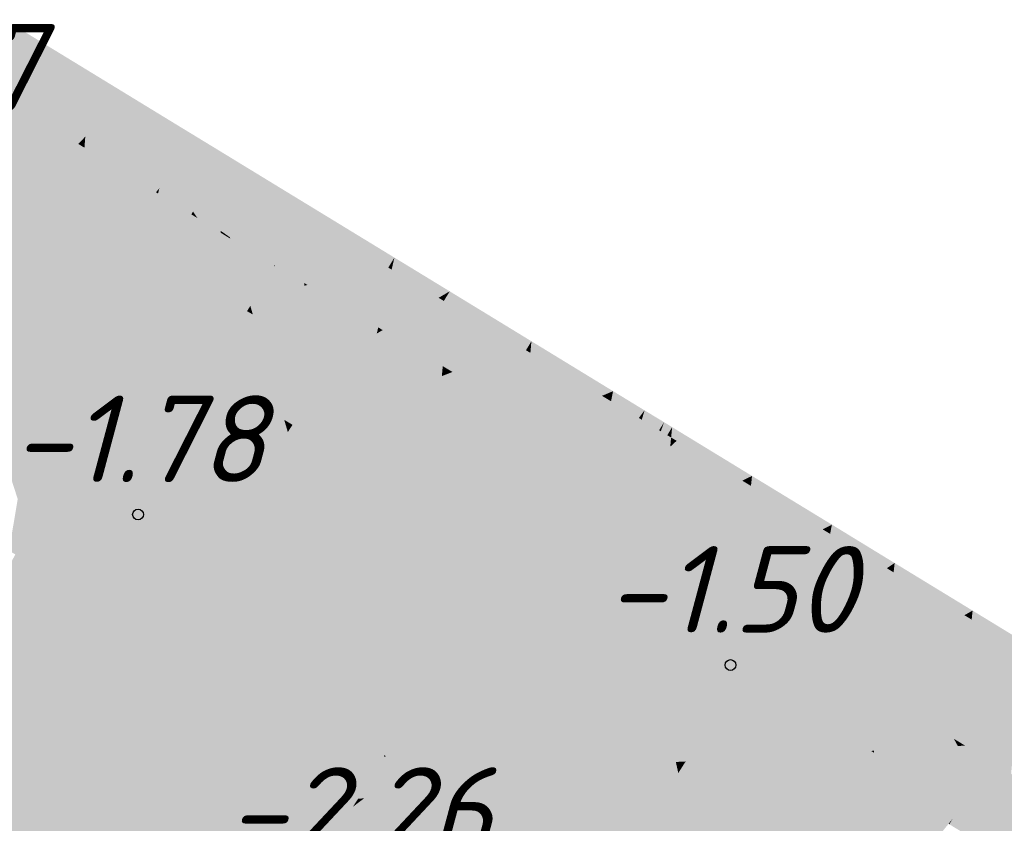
# Model space of a CAD drawing. Header units: metres. Extents: x 30306 to 66711, y 390887 to 402752.
# Tile 59 of 80: x 66198 to 66210, y 402688 to 402697. Entities that reach past the tile are written whole.
import ezdxf

# ---------------------------------------------------------------- set-up
doc = ezdxf.new("R2010")
doc.units = ezdxf.units.M
for name, color, linetype in [('GM-C3D-SURFACE-LABELS', 1, 'Continuous'), ('GM-C3D-SURFACE-TIN', 7, 'Continuous'), ('GM-C3D-SURFACE-TIN LABEL', 7, 'Continuous')]:
    doc.layers.add(name, color=color, linetype=linetype)
doc.styles.get("Standard").update_dxf_attribs({"font": 'isocpeur.ttf'})

msp = doc.modelspace()

# ---------------------------------------------------------------- linework, layer by layer
at = {"layer": 'GM-C3D-SURFACE-TIN', "color": 23, "linetype": 'Continuous', "lineweight": -3}
for points in [[(66198.295, 402696.834), (66199.295, 402696.369), (66198.306, 402696.972)], [(66198.295, 402696.834), (66199.067, 402696.355), (66199.295, 402696.369)], [(66199.067, 402696.355), (66199.226, 402696.256), (66199.295, 402696.369)], [(66199.226, 402696.256), (66199.284, 402696.22), (66199.295, 402696.369)], [(66199.284, 402696.22), (66200.284, 402695.765), (66199.295, 402696.369)], [(66199.284, 402696.22), (66200.065, 402695.735), (66200.284, 402695.765)], [(66200.065, 402695.735), (66200.21, 402695.645), (66200.284, 402695.765)], [(66200.21, 402695.645), (66200.247, 402695.622), (66200.284, 402695.765)], [(66200.247, 402695.622), (66200.88, 402695.402), (66200.284, 402695.765)], [(66200.247, 402695.622), (66200.723, 402695.327), (66200.88, 402695.402)], [(66200.723, 402695.327), (66200.803, 402695.277), (66200.88, 402695.402)], [(66200.803, 402695.277), (66200.866, 402695.238), (66200.88, 402695.402)], [(66200.866, 402695.238), (66201.119, 402695.256), (66200.88, 402695.402)], [(66200.866, 402695.238), (66201.06, 402695.117), (66201.119, 402695.256)], [(66201.06, 402695.117), (66201.08, 402695.105), (66201.119, 402695.256)], [(66201.231, 402695.013), (66201.119, 402695.256), (66201.08, 402695.105)], [(66201.231, 402695.013), (66201.306, 402695.142), (66201.119, 402695.256)], [(66201.385, 402694.92), (66201.306, 402695.142), (66201.231, 402695.013)], [(66201.385, 402694.92), (66201.494, 402695.027), (66201.306, 402695.142)], [(66201.385, 402694.92), (66201.481, 402694.863), (66201.494, 402695.027)], [(66201.772, 402694.689), (66201.494, 402695.027), (66201.481, 402694.863)], [(66201.772, 402694.689), (66201.847, 402694.812), (66201.494, 402695.027)], [(66201.772, 402694.689), (66201.833, 402694.651), (66201.847, 402694.812)], [(66202.641, 402694.168), (66201.847, 402694.812), (66201.833, 402694.651)], [(66202.641, 402694.168), (66202.814, 402694.222), (66201.847, 402694.812)], [(66202.641, 402694.168), (66202.743, 402694.106), (66202.814, 402694.222)], [(66202.743, 402694.106), (66202.782, 402694.083), (66202.814, 402694.222)], [(66203.325, 402693.757), (66202.814, 402694.222), (66202.782, 402694.083)], [(66203.325, 402693.757), (66203.454, 402693.832), (66202.814, 402694.222)], [(66203.325, 402693.757), (66203.386, 402693.721), (66203.454, 402693.832)], [(66203.386, 402693.721), (66203.44, 402693.688), (66203.454, 402693.832)], [(66204.255, 402693.199), (66203.454, 402693.832), (66203.44, 402693.688)], [(66204.255, 402693.199), (66204.399, 402693.255), (66203.454, 402693.832)], [(66204.255, 402693.199), (66204.336, 402693.151), (66204.399, 402693.255)], [(66204.336, 402693.151), (66204.387, 402693.121), (66204.399, 402693.255)], [(66205.216, 402692.624), (66204.399, 402693.255), (66204.387, 402693.121)], [(66205.216, 402692.624), (66205.344, 402692.678), (66204.399, 402693.255)], [(66205.216, 402692.624), (66205.285, 402692.582), (66205.344, 402692.678)], [(66205.285, 402692.582), (66205.32, 402692.561), (66205.344, 402692.678)], [(66205.642, 402692.368), (66205.344, 402692.678), (66205.32, 402692.561)], [(66205.642, 402692.368), (66205.708, 402692.456), (66205.344, 402692.678)], [(66205.642, 402692.368), (66205.676, 402692.348), (66205.708, 402692.456)], [(66205.876, 402692.226), (66205.708, 402692.456), (66205.676, 402692.348)], [(66205.876, 402692.226), (66205.934, 402692.319), (66205.708, 402692.456)], [(66205.896, 402692.215), (66205.934, 402692.319), (66205.876, 402692.226)], [(66205.971, 402692.169), (66205.934, 402692.319), (66205.896, 402692.215)], [(66205.971, 402692.169), (66206.027, 402692.262), (66205.934, 402692.319)], [(66206.015, 402692.142), (66206.027, 402692.262), (66205.971, 402692.169)], [(66206.079, 402692.104), (66206.027, 402692.262), (66206.015, 402692.142)], [(66206.079, 402692.104), (66206.161, 402692.18), (66206.027, 402692.262)], [(66206.459, 402691.874), (66206.161, 402692.18), (66206.079, 402692.104)], [(66206.459, 402691.874), (66206.951, 402691.698), (66206.161, 402692.18)], [(66206.459, 402691.874), (66206.839, 402691.643), (66206.951, 402691.698)], [(66206.839, 402691.643), (66206.896, 402691.609), (66206.951, 402691.698)], [(66206.896, 402691.609), (66206.939, 402691.583), (66206.951, 402691.698)], [(66207.769, 402691.08), (66206.951, 402691.698), (66206.939, 402691.583)], [(66207.769, 402691.08), (66207.875, 402691.135), (66206.951, 402691.698)], [(66207.769, 402691.08), (66207.822, 402691.048), (66207.875, 402691.135)], [(66207.822, 402691.048), (66207.855, 402691.029), (66207.875, 402691.135)], [(66208.511, 402690.631), (66207.875, 402691.135), (66207.855, 402691.029)], [(66208.511, 402690.631), (66208.601, 402690.691), (66207.875, 402691.135)], [(66208.511, 402690.631), (66208.55, 402690.607), (66208.601, 402690.691)], [(66208.55, 402690.607), (66208.589, 402690.584), (66208.601, 402690.691)], [(66209.408, 402690.088), (66208.601, 402690.691), (66208.589, 402690.584)], [(66209.408, 402690.088), (66209.503, 402690.141), (66208.601, 402690.691)], [(66209.408, 402690.088), (66209.454, 402690.06), (66209.503, 402690.141)], [(66209.454, 402690.06), (66209.492, 402690.037), (66209.503, 402690.141)], [(66209.661, 402689.935), (66209.503, 402690.141), (66209.492, 402690.037)], [(66210.294, 402689.551), (66210.324, 402689.64), (66209.503, 402690.141)], [(66210.294, 402689.551), (66209.503, 402690.141), (66209.661, 402689.935)]]:
    msp.add_solid(points, dxfattribs=at)
at = {"layer": 'GM-C3D-SURFACE-TIN', "color": 40, "linetype": 'Continuous', "lineweight": -3}
for points in [[(66198.255, 402696.306), (66199.067, 402696.355), (66198.295, 402696.834)], [(66198.889, 402695.704), (66198.255, 402696.306), (66198.24, 402696.108)], [(66198.958, 402695.816), (66199.067, 402696.355), (66198.255, 402696.306)], [(66198.889, 402695.704), (66198.958, 402695.816), (66198.255, 402696.306)], [(66198.958, 402695.816), (66199.226, 402696.256), (66199.067, 402696.355)], [(66199.238, 402695.621), (66199.226, 402696.256), (66198.958, 402695.816)], [(66199.238, 402695.621), (66199.284, 402696.22), (66199.226, 402696.256)], [(66199.238, 402695.621), (66200.065, 402695.735), (66199.284, 402696.22)], [(66199.158, 402695.536), (66198.958, 402695.816), (66198.889, 402695.704)], [(66199.158, 402695.536), (66199.238, 402695.621), (66198.958, 402695.816)], [(66199.91, 402695.153), (66200.065, 402695.735), (66199.238, 402695.621)], [(66199.91, 402695.153), (66200.21, 402695.645), (66200.065, 402695.735)], [(66199.228, 402695.492), (66199.238, 402695.621), (66199.158, 402695.536)], [(66199.873, 402695.091), (66199.238, 402695.621), (66199.228, 402695.492)], [(66199.873, 402695.091), (66199.91, 402695.153), (66199.238, 402695.621)], [(66200.095, 402695.024), (66200.21, 402695.645), (66199.91, 402695.153)], [(66200.095, 402695.024), (66200.247, 402695.622), (66200.21, 402695.645)], [(66200.095, 402695.024), (66200.723, 402695.327), (66200.247, 402695.622)], [(66200.484, 402694.754), (66200.723, 402695.327), (66200.095, 402695.024)], [(66200.484, 402694.754), (66200.803, 402695.277), (66200.723, 402695.327)], [(66200.806, 402694.53), (66200.803, 402695.277), (66200.484, 402694.754)], [(66200.806, 402694.53), (66200.866, 402695.238), (66200.803, 402695.277)], [(66200.056, 402694.977), (66199.91, 402695.153), (66199.873, 402695.091)], [(66200.056, 402694.977), (66200.095, 402695.024), (66199.91, 402695.153)], [(66200.806, 402694.53), (66201.06, 402695.117), (66200.866, 402695.238)], [(66200.079, 402694.962), (66200.095, 402695.024), (66200.056, 402694.977)], [(66200.465, 402694.722), (66200.095, 402695.024), (66200.079, 402694.962)], [(66200.465, 402694.722), (66200.484, 402694.754), (66200.095, 402695.024)], [(66200.911, 402694.457), (66201.06, 402695.117), (66200.806, 402694.53)], [(66200.911, 402694.457), (66201.08, 402695.105), (66201.06, 402695.117)], [(66200.911, 402694.457), (66201.231, 402695.013), (66201.08, 402695.105)], [(66200.911, 402694.457), (66201.385, 402694.92), (66201.231, 402695.013)], [(66201.148, 402694.302), (66201.385, 402694.92), (66200.911, 402694.457)], [(66201.148, 402694.302), (66201.481, 402694.863), (66201.385, 402694.92)], [(66201.148, 402694.302), (66201.426, 402694.135), (66201.481, 402694.863)], [(66201.432, 402694.131), (66201.481, 402694.863), (66201.426, 402694.135)], [(66201.432, 402694.131), (66201.772, 402694.689), (66201.481, 402694.863)], [(66200.535, 402694.678), (66200.484, 402694.754), (66200.465, 402694.722)], [(66200.804, 402694.51), (66200.806, 402694.53), (66200.484, 402694.754)], [(66200.804, 402694.51), (66200.484, 402694.754), (66200.535, 402694.678)], [(66201.432, 402694.131), (66201.833, 402694.651), (66201.772, 402694.689)], [(66201.432, 402694.131), (66201.773, 402693.927), (66201.833, 402694.651)], [(66201.807, 402693.906), (66201.833, 402694.651), (66201.773, 402693.927)], [(66201.807, 402693.906), (66202.641, 402694.168), (66201.833, 402694.651)], [(66200.904, 402694.448), (66200.806, 402694.53), (66200.804, 402694.51)], [(66200.904, 402694.448), (66200.911, 402694.457), (66200.806, 402694.53)], [(66200.904, 402694.448), (66200.915, 402694.442), (66200.911, 402694.457)], [(66201.148, 402694.302), (66200.911, 402694.457), (66200.915, 402694.442)], [(66201.807, 402693.906), (66202.743, 402694.106), (66202.641, 402694.168)], [(66201.807, 402693.906), (66202.403, 402693.549), (66202.743, 402694.106)], [(66202.403, 402693.549), (66202.782, 402694.083), (66202.743, 402694.106)], [(66202.403, 402693.549), (66202.627, 402693.415), (66202.782, 402694.083)], [(66202.678, 402693.384), (66202.782, 402694.083), (66202.627, 402693.415)], [(66202.678, 402693.384), (66203.325, 402693.757), (66202.782, 402694.083)], [(66202.678, 402693.384), (66203.386, 402693.721), (66203.325, 402693.757)], [(66202.678, 402693.384), (66203.046, 402693.164), (66203.386, 402693.721)], [(66203.046, 402693.164), (66203.44, 402693.688), (66203.386, 402693.721)], [(66203.046, 402693.164), (66203.373, 402692.967), (66203.44, 402693.688)], [(66203.486, 402692.9), (66203.44, 402693.688), (66203.373, 402692.967)], [(66203.486, 402692.9), (66204.255, 402693.199), (66203.44, 402693.688)], [(66203.486, 402692.9), (66204.336, 402693.151), (66204.255, 402693.199)], [(66203.486, 402692.9), (66203.996, 402692.594), (66204.336, 402693.151)], [(66203.996, 402692.594), (66204.387, 402693.121), (66204.336, 402693.151)], [(66203.996, 402692.594), (66204.32, 402692.4), (66204.387, 402693.121)], [(66204.474, 402692.308), (66204.387, 402693.121), (66204.32, 402692.4)], [(66204.474, 402692.308), (66205.216, 402692.624), (66204.387, 402693.121)], [(66204.474, 402692.308), (66205.285, 402692.582), (66205.216, 402692.624)], [(66204.474, 402692.308), (66204.945, 402692.025), (66205.285, 402692.582)], [(66204.945, 402692.025), (66205.32, 402692.561), (66205.285, 402692.582)], [(66204.945, 402692.025), (66205.178, 402691.885), (66205.32, 402692.561)], [(66205.25, 402691.842), (66205.32, 402692.561), (66205.178, 402691.885)], [(66205.25, 402691.842), (66205.642, 402692.368), (66205.32, 402692.561)], [(66205.25, 402691.842), (66205.676, 402692.348), (66205.642, 402692.368)], [(66205.25, 402691.842), (66205.484, 402691.702), (66205.676, 402692.348)], [(66205.531, 402691.673), (66205.676, 402692.348), (66205.484, 402691.702)], [(66205.531, 402691.673), (66205.876, 402692.226), (66205.676, 402692.348)], [(66205.579, 402691.644), (66205.876, 402692.226), (66205.531, 402691.673)], [(66205.579, 402691.644), (66205.896, 402692.215), (66205.876, 402692.226)], [(66205.579, 402691.644), (66205.743, 402691.795), (66205.896, 402692.215)], [(66205.743, 402691.795), (66205.971, 402692.169), (66205.896, 402692.215)], [(66205.743, 402691.795), (66206.015, 402692.142), (66205.971, 402692.169)], [(66205.743, 402691.795), (66206.005, 402692.036), (66206.015, 402692.142)], [(66206.005, 402692.036), (66206.079, 402692.104), (66206.015, 402692.142)], [(66206.005, 402692.036), (66206.459, 402691.874), (66206.079, 402692.104)], [(66205.831, 402691.491), (66206.005, 402692.036), (66205.743, 402691.795)], [(66205.831, 402691.491), (66205.943, 402691.424), (66206.005, 402692.036)], [(66205.943, 402691.424), (66206.459, 402691.874), (66206.005, 402692.036)], [(66205.943, 402691.424), (66206.839, 402691.643), (66206.459, 402691.874)], [(66205.579, 402691.644), (66205.631, 402691.612), (66205.743, 402691.795)], [(66205.631, 402691.612), (66205.831, 402691.491), (66205.743, 402691.795)], [(66205.943, 402691.424), (66206.146, 402691.301), (66206.839, 402691.643)], [(66206.146, 402691.301), (66206.896, 402691.609), (66206.839, 402691.643)], [(66206.146, 402691.301), (66206.557, 402691.052), (66206.896, 402691.609)], [(66206.557, 402691.052), (66206.939, 402691.583), (66206.896, 402691.609)], [(66206.557, 402691.052), (66206.867, 402690.864), (66206.939, 402691.583)], [(66207.087, 402690.731), (66206.939, 402691.583), (66206.867, 402690.864)], [(66207.087, 402690.731), (66207.769, 402691.08), (66206.939, 402691.583)], [(66207.087, 402690.731), (66207.822, 402691.048), (66207.769, 402691.08)], [(66207.087, 402690.731), (66207.482, 402690.492), (66207.822, 402691.048)], [(66207.482, 402690.492), (66207.855, 402691.029), (66207.822, 402691.048)], [(66207.482, 402690.492), (66207.725, 402690.344), (66207.855, 402691.029)], [(66207.91, 402690.232), (66207.855, 402691.029), (66207.725, 402690.344)], [(66207.91, 402690.232), (66208.511, 402690.631), (66207.855, 402691.029)], [(66207.91, 402690.232), (66208.55, 402690.607), (66208.511, 402690.631)], [(66207.91, 402690.232), (66208.21, 402690.051), (66208.55, 402690.607)], [(66208.21, 402690.051), (66208.589, 402690.584), (66208.55, 402690.607)], [(66208.21, 402690.051), (66208.511, 402689.869), (66208.589, 402690.584)], [(66208.755, 402689.721), (66208.589, 402690.584), (66208.511, 402689.869)], [(66208.755, 402689.721), (66209.408, 402690.088), (66208.589, 402690.584)], [(66208.755, 402689.721), (66209.454, 402690.06), (66209.408, 402690.088)], [(66208.755, 402689.721), (66209.114, 402689.504), (66209.454, 402690.06)], [(66209.114, 402689.504), (66209.492, 402690.037), (66209.454, 402690.06)], [(66209.114, 402689.504), (66209.414, 402689.322), (66209.492, 402690.037)], [(66209.762, 402689.111), (66209.492, 402690.037), (66209.414, 402689.322)], [(66209.762, 402689.111), (66209.661, 402689.935), (66209.492, 402690.037)], [(66209.762, 402689.111), (66210.191, 402689.241), (66209.661, 402689.935)], [(66210.191, 402689.241), (66210.294, 402689.551), (66209.661, 402689.935)], [(66209.762, 402689.111), (66210.018, 402688.956), (66210.191, 402689.241)]]:
    msp.add_solid(points, dxfattribs=at)
at = {"layer": 'GM-C3D-SURFACE-TIN', "color": 50, "linetype": 'Continuous', "lineweight": -3}
for points in [[(66198.561, 402695.165), (66198.24, 402696.108), (66198.186, 402695.398)], [(66198.561, 402695.165), (66198.889, 402695.704), (66198.24, 402696.108)], [(66198.716, 402695.068), (66198.889, 402695.704), (66198.561, 402695.165)], [(66198.716, 402695.068), (66199.158, 402695.536), (66198.889, 402695.704)], [(66199.174, 402694.782), (66199.158, 402695.536), (66198.716, 402695.068)], [(66199.174, 402694.782), (66199.228, 402695.492), (66199.158, 402695.536)], [(66199.544, 402694.552), (66199.228, 402695.492), (66199.174, 402694.782)], [(66199.544, 402694.552), (66199.873, 402695.091), (66199.228, 402695.492)], [(66199.649, 402694.487), (66199.873, 402695.091), (66199.544, 402694.552)], [(66199.649, 402694.487), (66200.056, 402694.977), (66199.873, 402695.091)], [(66199.916, 402694.32), (66200.056, 402694.977), (66199.649, 402694.487)], [(66199.916, 402694.32), (66200.079, 402694.962), (66200.056, 402694.977)], [(66200.136, 402694.183), (66200.079, 402694.962), (66199.916, 402694.32)], [(66200.136, 402694.183), (66200.465, 402694.722), (66200.079, 402694.962)], [(66200.409, 402694.013), (66200.465, 402694.722), (66200.136, 402694.183)], [(66200.409, 402694.013), (66200.535, 402694.678), (66200.465, 402694.722)], [(66200.409, 402694.013), (66200.787, 402694.305), (66200.535, 402694.678)], [(66200.787, 402694.305), (66200.804, 402694.51), (66200.535, 402694.678)], [(66200.787, 402694.305), (66200.904, 402694.448), (66200.804, 402694.51)], [(66201.147, 402693.664), (66200.904, 402694.448), (66200.787, 402694.305)], [(66201.147, 402693.664), (66200.915, 402694.442), (66200.904, 402694.448)], [(66201.147, 402693.664), (66201.148, 402694.302), (66200.915, 402694.442)], [(66200.503, 402693.954), (66200.787, 402694.305), (66200.409, 402694.013)], [(66200.503, 402693.954), (66200.746, 402693.814), (66200.787, 402694.305)], [(66201.109, 402693.603), (66200.787, 402694.305), (66200.746, 402693.814)], [(66201.109, 402693.603), (66201.147, 402693.664), (66200.787, 402694.305)], [(66201.147, 402693.664), (66201.425, 402694.12), (66201.148, 402694.302)], [(66201.425, 402694.12), (66201.426, 402694.135), (66201.148, 402694.302)], [(66201.147, 402693.664), (66201.77, 402693.895), (66201.425, 402694.12)], [(66201.425, 402694.12), (66201.432, 402694.131), (66201.426, 402694.135)], [(66201.77, 402693.895), (66201.432, 402694.131), (66201.425, 402694.12)], [(66201.77, 402693.895), (66201.773, 402693.927), (66201.432, 402694.131)], [(66201.176, 402693.564), (66201.77, 402693.895), (66201.147, 402693.664)], [(66201.176, 402693.564), (66201.676, 402693.263), (66201.77, 402693.895)], [(66201.676, 402693.263), (66201.715, 402693.24), (66201.77, 402693.895)], [(66202.08, 402693.019), (66201.77, 402693.895), (66201.715, 402693.24)], [(66201.77, 402693.895), (66201.807, 402693.906), (66201.773, 402693.927)], [(66202.373, 402693.5), (66201.807, 402693.906), (66201.77, 402693.895)], [(66202.08, 402693.019), (66202.373, 402693.5), (66201.77, 402693.895)], [(66202.373, 402693.5), (66202.403, 402693.549), (66201.807, 402693.906)], [(66201.109, 402693.603), (66201.176, 402693.564), (66201.147, 402693.664)], [(66202.61, 402693.344), (66202.403, 402693.549), (66202.373, 402693.5)], [(66202.61, 402693.344), (66202.627, 402693.415), (66202.403, 402693.549)], [(66202.228, 402692.93), (66202.373, 402693.5), (66202.08, 402693.019)], [(66202.228, 402692.93), (66202.61, 402693.344), (66202.373, 402693.5)], [(66202.228, 402692.93), (66202.479, 402692.779), (66202.61, 402693.344)], [(66202.722, 402692.633), (66202.61, 402693.344), (66202.479, 402692.779)], [(66202.61, 402693.344), (66202.678, 402693.384), (66202.627, 402693.415)], [(66203, 402693.089), (66202.678, 402693.384), (66202.61, 402693.344)], [(66202.722, 402692.633), (66203, 402693.089), (66202.61, 402693.344)], [(66203, 402693.089), (66203.046, 402693.164), (66202.678, 402693.384)], [(66202.953, 402692.493), (66203, 402693.089), (66202.722, 402692.633)], [(66202.953, 402692.493), (66203.363, 402692.852), (66203, 402693.089)], [(66203.363, 402692.852), (66203.046, 402693.164), (66203, 402693.089)], [(66203.363, 402692.852), (66203.373, 402692.967), (66203.046, 402693.164)], [(66203.363, 402692.852), (66203.486, 402692.9), (66203.373, 402692.967)], [(66203.928, 402692.482), (66203.486, 402692.9), (66203.363, 402692.852)], [(66203.928, 402692.482), (66203.996, 402692.594), (66203.486, 402692.9)], [(66202.953, 402692.493), (66203.31, 402692.279), (66203.363, 402692.852)], [(66203.671, 402692.061), (66203.363, 402692.852), (66203.31, 402692.279)], [(66203.671, 402692.061), (66203.928, 402692.482), (66203.363, 402692.852)], [(66204.305, 402692.236), (66203.996, 402692.594), (66203.928, 402692.482)], [(66204.305, 402692.236), (66204.32, 402692.4), (66203.996, 402692.594)], [(66203.919, 402691.911), (66203.928, 402692.482), (66203.671, 402692.061)], [(66203.919, 402691.911), (66204.305, 402692.236), (66203.928, 402692.482)], [(66204.305, 402692.236), (66204.474, 402692.308), (66204.32, 402692.4)], [(66204.855, 402691.876), (66204.474, 402692.308), (66204.305, 402692.236)], [(66204.855, 402691.876), (66204.945, 402692.025), (66204.474, 402692.308)], [(66203.919, 402691.911), (66204.256, 402691.708), (66204.305, 402692.236)], [(66204.619, 402691.49), (66204.305, 402692.236), (66204.256, 402691.708)], [(66204.619, 402691.49), (66204.855, 402691.876), (66204.305, 402692.236)], [(66205.137, 402691.691), (66204.945, 402692.025), (66204.855, 402691.876)], [(66205.137, 402691.691), (66205.178, 402691.885), (66204.945, 402692.025)], [(66204.934, 402691.3), (66204.855, 402691.876), (66204.619, 402691.49)], [(66205.041, 402691.235), (66205.137, 402691.691), (66204.855, 402691.876)], [(66205.041, 402691.235), (66204.855, 402691.876), (66204.934, 402691.3)], [(66205.137, 402691.691), (66205.25, 402691.842), (66205.178, 402691.885)], [(66205.424, 402691.503), (66205.25, 402691.842), (66205.137, 402691.691)], [(66205.424, 402691.503), (66205.484, 402691.702), (66205.25, 402691.842)], [(66205.154, 402691.167), (66205.137, 402691.691), (66205.041, 402691.235)], [(66205.154, 402691.167), (66205.424, 402691.503), (66205.137, 402691.691)], [(66205.424, 402691.503), (66205.531, 402691.673), (66205.484, 402691.702)], [(66205.424, 402691.503), (66205.579, 402691.644), (66205.531, 402691.673)], [(66205.525, 402691.439), (66205.579, 402691.644), (66205.424, 402691.503)], [(66205.525, 402691.439), (66205.631, 402691.612), (66205.579, 402691.644)], [(66205.919, 402691.189), (66205.631, 402691.612), (66205.525, 402691.439)], [(66205.919, 402691.189), (66205.831, 402691.491), (66205.631, 402691.612)], [(66205.195, 402691.143), (66205.424, 402691.503), (66205.154, 402691.167)], [(66205.195, 402691.143), (66205.525, 402691.439), (66205.424, 402691.503)], [(66205.195, 402691.143), (66205.304, 402691.076), (66205.525, 402691.439)], [(66205.574, 402690.913), (66205.525, 402691.439), (66205.304, 402691.076)], [(66205.574, 402690.913), (66205.919, 402691.189), (66205.525, 402691.439)], [(66205.919, 402691.189), (66205.943, 402691.424), (66205.831, 402691.491)], [(66205.919, 402691.189), (66206.146, 402691.301), (66205.943, 402691.424)], [(66206.439, 402690.859), (66206.146, 402691.301), (66205.919, 402691.189)], [(66206.439, 402690.859), (66206.557, 402691.052), (66206.146, 402691.301)], [(66205.574, 402690.913), (66205.873, 402690.731), (66205.919, 402691.189)], [(66206.229, 402690.515), (66205.919, 402691.189), (66205.873, 402690.731)], [(66206.229, 402690.515), (66206.439, 402690.859), (66205.919, 402691.189)], [(66206.841, 402690.605), (66206.557, 402691.052), (66206.439, 402690.859)], [(66206.841, 402690.605), (66206.867, 402690.864), (66206.557, 402691.052)], [(66206.509, 402690.345), (66206.439, 402690.859), (66206.229, 402690.515)], [(66206.509, 402690.345), (66206.841, 402690.605), (66206.439, 402690.859)], [(66206.841, 402690.605), (66207.087, 402690.731), (66206.867, 402690.864)], [(66207.353, 402690.28), (66207.087, 402690.731), (66206.841, 402690.605)], [(66207.353, 402690.28), (66207.482, 402690.492), (66207.087, 402690.731)], [(66206.509, 402690.345), (66206.797, 402690.17), (66206.841, 402690.605)], [(66207.154, 402689.953), (66206.841, 402690.605), (66206.797, 402690.17)], [(66207.154, 402689.953), (66207.353, 402690.28), (66206.841, 402690.605)], [(66207.675, 402690.076), (66207.482, 402690.492), (66207.353, 402690.28)], [(66207.675, 402690.076), (66207.725, 402690.344), (66207.482, 402690.492)], [(66207.381, 402689.815), (66207.353, 402690.28), (66207.154, 402689.953)], [(66207.381, 402689.815), (66207.675, 402690.076), (66207.353, 402690.28)], [(66207.675, 402690.076), (66207.91, 402690.232), (66207.725, 402690.344)], [(66208.072, 402689.824), (66207.91, 402690.232), (66207.675, 402690.076)], [(66208.072, 402689.824), (66208.21, 402690.051), (66207.91, 402690.232)], [(66207.381, 402689.815), (66207.6, 402689.682), (66207.675, 402690.076)], [(66207.881, 402689.512), (66207.675, 402690.076), (66207.6, 402689.682)], [(66207.881, 402689.512), (66208.072, 402689.824), (66207.675, 402690.076)], [(66208.478, 402689.566), (66208.21, 402690.051), (66208.072, 402689.824)], [(66208.478, 402689.566), (66208.511, 402689.869), (66208.21, 402690.051)], [(66208.173, 402689.335), (66208.072, 402689.824), (66207.881, 402689.512)], [(66208.173, 402689.335), (66208.478, 402689.566), (66208.072, 402689.824)], [(66208.478, 402689.566), (66208.755, 402689.721), (66208.511, 402689.869)], [(66208.964, 402689.258), (66208.755, 402689.721), (66208.478, 402689.566)], [(66208.964, 402689.258), (66209.114, 402689.504), (66208.755, 402689.721)], [(66208.173, 402689.335), (66208.304, 402689.255), (66208.478, 402689.566)], [(66208.435, 402689.176), (66208.478, 402689.566), (66208.304, 402689.255)], [(66208.495, 402689.139), (66208.478, 402689.566), (66208.435, 402689.176)], [(66208.784, 402688.964), (66208.964, 402689.258), (66208.478, 402689.566)], [(66208.784, 402688.964), (66208.478, 402689.566), (66208.495, 402689.139)], [(66209.378, 402688.995), (66209.114, 402689.504), (66208.964, 402689.258)], [(66209.378, 402688.995), (66209.414, 402689.322), (66209.114, 402689.504)], [(66209.287, 402688.658), (66208.964, 402689.258), (66208.784, 402688.964)], [(66209.338, 402688.628), (66209.378, 402688.995), (66208.964, 402689.258)], [(66209.338, 402688.628), (66208.964, 402689.258), (66209.287, 402688.658)], [(66209.378, 402688.995), (66209.762, 402689.111), (66209.414, 402689.322)], [(66209.856, 402688.692), (66209.762, 402689.111), (66209.378, 402688.995)], [(66209.856, 402688.692), (66210.018, 402688.956), (66209.762, 402689.111)], [(66209.416, 402688.58), (66209.378, 402688.995), (66209.338, 402688.628)], [(66209.416, 402688.58), (66209.801, 402688.602), (66209.378, 402688.995)], [(66209.801, 402688.602), (66209.856, 402688.692), (66209.378, 402688.995)], [(66209.982, 402688.612), (66210.018, 402688.956), (66209.856, 402688.692)], [(66209.801, 402688.602), (66209.982, 402688.612), (66209.856, 402688.692)], [(66209.416, 402688.58), (66209.688, 402688.417), (66209.801, 402688.602)], [(66209.688, 402688.417), (66209.78, 402688.362), (66209.982, 402688.612)], [(66209.688, 402688.417), (66209.982, 402688.612), (66209.801, 402688.602)], [(66209.949, 402688.255), (66209.982, 402688.612), (66209.78, 402688.362)]]:
    msp.add_solid(points, dxfattribs=at)
at = {"layer": 'GM-C3D-SURFACE-TIN', "color": 60, "linetype": 'Continuous', "lineweight": -3}
for points in [[(66198.232, 402694.626), (66198.561, 402695.165), (66198.186, 402695.398)], [(66198.273, 402694.6), (66198.561, 402695.165), (66198.232, 402694.626)], [(66198.273, 402694.6), (66198.716, 402695.068), (66198.561, 402695.165)], [(66199.12, 402694.072), (66198.716, 402695.068), (66198.273, 402694.6)], [(66199.12, 402694.072), (66199.174, 402694.782), (66198.716, 402695.068)], [(66199.215, 402694.013), (66199.174, 402694.782), (66199.12, 402694.072)], [(66199.215, 402694.013), (66199.544, 402694.552), (66199.174, 402694.782)], [(66199.242, 402693.996), (66199.544, 402694.552), (66199.215, 402694.013)], [(66199.242, 402693.996), (66199.649, 402694.487), (66199.544, 402694.552)], [(66199.752, 402693.678), (66199.649, 402694.487), (66199.242, 402693.996)], [(66199.752, 402693.678), (66199.916, 402694.32), (66199.649, 402694.487)], [(66199.807, 402693.644), (66199.916, 402694.32), (66199.752, 402693.678)], [(66199.807, 402693.644), (66200.136, 402694.183), (66199.916, 402694.32)], [(66199.875, 402693.602), (66200.136, 402694.183), (66199.807, 402693.644)], [(66199.875, 402693.602), (66200.409, 402694.013), (66200.136, 402694.183)], [(66200.102, 402693.46), (66200.409, 402694.013), (66199.875, 402693.602)], [(66200.102, 402693.46), (66200.503, 402693.954), (66200.409, 402694.013)], [(66200.102, 402693.46), (66200.746, 402693.814), (66200.503, 402693.954)], [(66200.102, 402693.46), (66200.687, 402693.121), (66200.746, 402693.814)], [(66200.782, 402693.066), (66200.746, 402693.814), (66200.687, 402693.121)], [(66200.782, 402693.066), (66201.109, 402693.603), (66200.746, 402693.814)], [(66200.782, 402693.066), (66201.176, 402693.564), (66201.109, 402693.603)], [(66200.782, 402693.066), (66201.438, 402692.686), (66201.176, 402693.564)], [(66201.438, 402692.686), (66201.676, 402693.263), (66201.176, 402693.564)], [(66201.438, 402692.686), (66201.577, 402692.602), (66201.676, 402693.263)], [(66201.577, 402692.602), (66201.715, 402693.24), (66201.676, 402693.263)], [(66201.577, 402692.602), (66201.657, 402692.554), (66201.715, 402693.24)], [(66201.759, 402692.492), (66201.715, 402693.24), (66201.657, 402692.554)], [(66201.759, 402692.492), (66202.08, 402693.019), (66201.715, 402693.24)], [(66201.8, 402692.468), (66202.08, 402693.019), (66201.759, 402692.492)], [(66201.8, 402692.468), (66202.228, 402692.93), (66202.08, 402693.019)], [(66201.8, 402692.468), (66202.479, 402692.779), (66202.228, 402692.93)], [(66201.8, 402692.468), (66202.332, 402692.147), (66202.479, 402692.779)], [(66202.401, 402692.106), (66202.479, 402692.779), (66202.332, 402692.147)], [(66202.401, 402692.106), (66202.722, 402692.633), (66202.479, 402692.779)], [(66202.466, 402692.067), (66202.722, 402692.633), (66202.401, 402692.106)], [(66202.466, 402692.067), (66202.953, 402692.493), (66202.722, 402692.633)], [(66202.466, 402692.067), (66203.31, 402692.279), (66202.953, 402692.493)], [(66202.466, 402692.067), (66203.246, 402691.596), (66203.31, 402692.279)], [(66203.349, 402691.534), (66203.31, 402692.279), (66203.246, 402691.596)], [(66203.349, 402691.534), (66203.671, 402692.061), (66203.31, 402692.279)], [(66203.42, 402691.492), (66203.671, 402692.061), (66203.349, 402691.534)], [(66203.42, 402691.492), (66203.919, 402691.911), (66203.671, 402692.061)], [(66203.42, 402691.492), (66204.256, 402691.708), (66203.919, 402691.911)], [(66203.42, 402691.492), (66204.193, 402691.026), (66204.256, 402691.708)], [(66204.298, 402690.963), (66204.256, 402691.708), (66204.193, 402691.026)], [(66204.298, 402690.963), (66204.619, 402691.49), (66204.256, 402691.708)], [(66204.51, 402690.835), (66204.619, 402691.49), (66204.298, 402690.963)], [(66204.51, 402690.835), (66204.934, 402691.3), (66204.619, 402691.49)], [(66204.51, 402690.835), (66204.981, 402690.952), (66204.934, 402691.3)], [(66204.981, 402690.952), (66205.041, 402691.235), (66204.934, 402691.3)], [(66204.981, 402690.952), (66205.154, 402691.167), (66205.041, 402691.235)], [(66204.981, 402690.952), (66205.195, 402691.143), (66205.154, 402691.167)], [(66204.906, 402690.595), (66205.304, 402691.076), (66205.195, 402691.143)], [(66204.906, 402690.595), (66205.195, 402691.143), (66204.981, 402690.952)], [(66204.906, 402690.595), (66204.983, 402690.549), (66205.304, 402691.076)], [(66205.061, 402690.502), (66205.304, 402691.076), (66204.983, 402690.549)], [(66205.061, 402690.502), (66205.574, 402690.913), (66205.304, 402691.076)], [(66204.51, 402690.835), (66204.764, 402690.682), (66204.981, 402690.952)], [(66204.764, 402690.682), (66204.906, 402690.595), (66204.981, 402690.952)], [(66205.061, 402690.502), (66205.873, 402690.731), (66205.574, 402690.913)], [(66205.061, 402690.502), (66205.804, 402690.05), (66205.873, 402690.731)], [(66205.907, 402689.988), (66205.873, 402690.731), (66205.804, 402690.05)], [(66205.907, 402689.988), (66206.229, 402690.515), (66205.873, 402690.731)], [(66205.989, 402689.938), (66206.229, 402690.515), (66205.907, 402689.988)], [(66205.989, 402689.938), (66206.509, 402690.345), (66206.229, 402690.515)], [(66205.989, 402689.938), (66206.797, 402690.17), (66206.509, 402690.345)], [(66205.989, 402689.938), (66206.729, 402689.489), (66206.797, 402690.17)], [(66206.832, 402689.426), (66206.797, 402690.17), (66206.729, 402689.489)], [(66206.832, 402689.426), (66207.154, 402689.953), (66206.797, 402690.17)], [(66206.898, 402689.386), (66207.154, 402689.953), (66206.832, 402689.426)], [(66206.898, 402689.386), (66207.381, 402689.815), (66207.154, 402689.953)], [(66206.898, 402689.386), (66207.6, 402689.682), (66207.381, 402689.815)], [(66206.898, 402689.386), (66207.478, 402689.034), (66207.6, 402689.682)], [(66207.56, 402688.985), (66207.6, 402689.682), (66207.478, 402689.034)], [(66207.56, 402688.985), (66207.881, 402689.512), (66207.6, 402689.682)], [(66207.645, 402688.933), (66207.881, 402689.512), (66207.56, 402688.985)], [(66207.645, 402688.933), (66208.173, 402689.335), (66207.881, 402689.512)], [(66207.645, 402688.933), (66208.304, 402689.255), (66208.173, 402689.335)], [(66207.645, 402688.933), (66208.004, 402688.715), (66208.304, 402689.255)], [(66208.327, 402688.519), (66208.304, 402689.255), (66208.004, 402688.715)], [(66208.327, 402688.519), (66208.435, 402689.176), (66208.304, 402689.255)], [(66208.327, 402688.519), (66208.364, 402688.521), (66208.435, 402689.176)], [(66208.364, 402688.521), (66208.495, 402689.139), (66208.435, 402689.176)], [(66208.364, 402688.521), (66208.52, 402688.53), (66208.495, 402689.139)], [(66208.52, 402688.53), (66208.784, 402688.964), (66208.495, 402689.139)], [(66208.52, 402688.53), (66209.287, 402688.658), (66208.784, 402688.964)], [(66208.52, 402688.53), (66209.332, 402688.576), (66209.287, 402688.658)], [(66209.332, 402688.576), (66209.338, 402688.628), (66209.287, 402688.658)], [(66208.738, 402688.273), (66209.332, 402688.576), (66208.52, 402688.53)], [(66208.738, 402688.273), (66209.265, 402687.958), (66209.332, 402688.576)], [(66209.286, 402687.945), (66209.332, 402688.576), (66209.265, 402687.958)], [(66209.286, 402687.945), (66209.688, 402688.417), (66209.416, 402688.58)], [(66209.286, 402687.945), (66209.416, 402688.58), (66209.332, 402688.576)], [(66209.332, 402688.576), (66209.416, 402688.58), (66209.338, 402688.628)], [(66208.327, 402688.519), (66208.361, 402688.499), (66208.364, 402688.521)], [(66208.361, 402688.499), (66208.463, 402688.437), (66208.52, 402688.53)], [(66208.361, 402688.499), (66208.52, 402688.53), (66208.364, 402688.521)], [(66208.738, 402688.273), (66208.52, 402688.53), (66208.463, 402688.437)], [(66209.286, 402687.945), (66209.37, 402687.895), (66209.688, 402688.417)], [(66209.37, 402687.895), (66209.78, 402688.362), (66209.688, 402688.417)], [(66209.37, 402687.895), (66209.391, 402687.882), (66209.78, 402688.362)], [(66209.431, 402687.856), (66209.78, 402688.362), (66209.391, 402687.882)], [(66209.431, 402687.856), (66209.949, 402688.255), (66209.78, 402688.362)], [(66209.431, 402687.856), (66210.159, 402688.122), (66209.949, 402688.255)], [(66209.431, 402687.856), (66210.048, 402687.465), (66210.159, 402688.122)]]:
    msp.add_solid(points, dxfattribs=at)
at = {"layer": 'GM-C3D-SURFACE-TIN', "color": 70, "linetype": 'Continuous', "lineweight": -3}
for points in [[(66198.112, 402694.429), (66199.12, 402694.072), (66198.273, 402694.6)], [(66198.112, 402694.429), (66197.758, 402693.594), (66198.608, 402693.051)], [(66198.112, 402694.429), (66199.102, 402693.828), (66199.12, 402694.072)], [(66198.112, 402694.429), (66198.608, 402693.051), (66199.102, 402693.828)], [(66199.102, 402693.828), (66199.215, 402694.013), (66199.12, 402694.072)], [(66199.102, 402693.828), (66199.242, 402693.996), (66199.215, 402694.013)], [(66199.102, 402693.828), (66199.752, 402693.678), (66199.242, 402693.996)], [(66199.102, 402693.828), (66198.608, 402693.051), (66199.698, 402693.465)], [(66199.102, 402693.828), (66199.698, 402693.465), (66199.752, 402693.678)], [(66199.698, 402693.465), (66199.807, 402693.644), (66199.752, 402693.678)], [(66197.95, 402692.998), (66198.608, 402693.051), (66197.758, 402693.594)], [(66199.698, 402693.465), (66199.875, 402693.602), (66199.807, 402693.644)], [(66199.698, 402693.465), (66200.102, 402693.46), (66199.875, 402693.602)], [(66199.698, 402693.465), (66198.608, 402693.051), (66199.695, 402692.959)], [(66199.698, 402693.465), (66199.695, 402692.959), (66199.971, 402693.299)], [(66199.698, 402693.465), (66199.971, 402693.299), (66200.102, 402693.46)], [(66200.666, 402692.877), (66200.102, 402693.46), (66199.971, 402693.299)], [(66200.666, 402692.877), (66200.687, 402693.121), (66200.102, 402693.46)], [(66200.666, 402692.877), (66199.971, 402693.299), (66199.695, 402692.959)], [(66200.666, 402692.877), (66200.782, 402693.066), (66200.687, 402693.121)], [(66198.16, 402692.348), (66198.608, 402693.051), (66197.95, 402692.998)], [(66198.16, 402692.348), (66199.373, 402692.562), (66198.608, 402693.051)], [(66199.695, 402692.959), (66198.608, 402693.051), (66199.373, 402692.562)], [(66201.539, 402692.347), (66200.782, 402693.066), (66200.666, 402692.877)], [(66201.539, 402692.347), (66201.438, 402692.686), (66200.782, 402693.066)], [(66200.666, 402692.877), (66199.695, 402692.959), (66199.373, 402692.562)], [(66200.666, 402692.877), (66199.373, 402692.562), (66201.105, 402691.455)], [(66201.539, 402692.347), (66200.666, 402692.877), (66201.105, 402691.455)], [(66201.539, 402692.347), (66201.577, 402692.602), (66201.438, 402692.686)], [(66198.456, 402691.431), (66199.373, 402692.562), (66198.16, 402692.348)], [(66198.684, 402691.26), (66199.373, 402692.562), (66198.456, 402691.431)], [(66198.684, 402691.26), (66201.105, 402691.455), (66199.373, 402692.562)], [(66201.635, 402692.289), (66201.577, 402692.602), (66201.539, 402692.347)], [(66201.635, 402692.289), (66201.657, 402692.554), (66201.577, 402692.602)], [(66201.635, 402692.289), (66201.759, 402692.492), (66201.657, 402692.554)], [(66201.635, 402692.289), (66201.8, 402692.468), (66201.759, 402692.492)], [(66202.275, 402691.9), (66201.8, 402692.468), (66201.635, 402692.289)], [(66202.275, 402691.9), (66202.332, 402692.147), (66201.8, 402692.468)], [(66201.539, 402692.347), (66201.105, 402691.455), (66201.581, 402692.205)], [(66201.635, 402692.289), (66201.539, 402692.347), (66201.581, 402692.205)], [(66201.581, 402692.205), (66201.105, 402691.455), (66201.733, 402691.694)], [(66202.275, 402691.9), (66201.635, 402692.289), (66201.581, 402692.205)], [(66202.275, 402691.9), (66201.581, 402692.205), (66201.733, 402691.694)], [(66202.275, 402691.9), (66202.401, 402692.106), (66202.332, 402692.147)], [(66202.275, 402691.9), (66202.466, 402692.067), (66202.401, 402692.106)], [(66203.221, 402691.324), (66202.466, 402692.067), (66202.275, 402691.9)], [(66203.221, 402691.324), (66203.246, 402691.596), (66202.466, 402692.067)], [(66202.275, 402691.9), (66201.733, 402691.694), (66201.818, 402691.411)], [(66203.221, 402691.324), (66202.275, 402691.9), (66201.818, 402691.411)], [(66201.733, 402691.694), (66201.105, 402691.455), (66201.818, 402691.411)], [(66203.221, 402691.324), (66203.349, 402691.534), (66203.246, 402691.596)], [(66203.221, 402691.324), (66203.42, 402691.492), (66203.349, 402691.534)], [(66198.424, 402691.239), (66198.684, 402691.26), (66198.456, 402691.431)], [(66200.24, 402690.098), (66201.105, 402691.455), (66198.684, 402691.26)], [(66200.854, 402689.638), (66201.105, 402691.455), (66200.24, 402690.098)], [(66200.854, 402689.638), (66201.969, 402690.902), (66201.105, 402691.455)], [(66201.818, 402691.411), (66201.105, 402691.455), (66201.969, 402690.902)], [(66203.221, 402691.324), (66201.818, 402691.411), (66201.969, 402690.902)], [(66204.168, 402690.749), (66203.42, 402691.492), (66203.221, 402691.324)], [(66204.168, 402690.749), (66204.193, 402691.026), (66203.42, 402691.492)], [(66203.221, 402691.324), (66201.969, 402690.902), (66203.601, 402689.859)], [(66204.168, 402690.749), (66203.221, 402691.324), (66203.601, 402689.859)], [(66198.355, 402690.832), (66198.429, 402690.791), (66198.684, 402691.26)], [(66198.355, 402690.832), (66198.684, 402691.26), (66198.424, 402691.239)], [(66199.248, 402690.343), (66198.684, 402691.26), (66198.429, 402690.791)], [(66199.248, 402690.343), (66200.24, 402690.098), (66198.684, 402691.26)], [(66204.168, 402690.749), (66204.298, 402690.963), (66204.193, 402691.026)], [(66204.168, 402690.749), (66204.51, 402690.835), (66204.298, 402690.963)], [(66200.854, 402689.638), (66202.311, 402689.755), (66201.969, 402690.902)], [(66202.311, 402689.755), (66203.601, 402689.859), (66201.969, 402690.902)], [(66204.605, 402690.484), (66204.51, 402690.835), (66204.168, 402690.749)], [(66204.605, 402690.484), (66204.764, 402690.682), (66204.51, 402690.835)], [(66204.168, 402690.749), (66203.601, 402689.859), (66204.323, 402690.133)], [(66204.605, 402690.484), (66204.168, 402690.749), (66204.323, 402690.133)], [(66204.851, 402690.334), (66204.764, 402690.682), (66204.605, 402690.484)], [(66204.851, 402690.334), (66204.906, 402690.595), (66204.764, 402690.682)], [(66204.851, 402690.334), (66204.983, 402690.549), (66204.906, 402690.595)], [(66204.851, 402690.334), (66204.605, 402690.484), (66204.323, 402690.133)], [(66204.851, 402690.334), (66205.061, 402690.502), (66204.983, 402690.549)], [(66205.776, 402689.772), (66205.061, 402690.502), (66204.851, 402690.334)], [(66205.776, 402689.772), (66205.804, 402690.05), (66205.061, 402690.502)], [(66199.248, 402690.343), (66200.1, 402689.878), (66200.24, 402690.098)], [(66205.776, 402689.772), (66204.851, 402690.334), (66204.087, 402689.839)], [(66204.851, 402690.334), (66204.323, 402690.133), (66204.087, 402689.839)], [(66204.323, 402690.133), (66203.601, 402689.859), (66204.087, 402689.839)], [(66200.579, 402689.616), (66200.24, 402690.098), (66200.1, 402689.878)], [(66200.579, 402689.616), (66200.854, 402689.638), (66200.24, 402690.098)], [(66205.776, 402689.772), (66205.907, 402689.988), (66205.804, 402690.05)], [(66205.776, 402689.772), (66205.989, 402689.938), (66205.907, 402689.988)], [(66206.7, 402689.21), (66205.989, 402689.938), (66205.776, 402689.772)], [(66206.7, 402689.21), (66206.729, 402689.489), (66205.989, 402689.938)], [(66202.693, 402688.472), (66203.601, 402689.859), (66202.311, 402689.755)], [(66202.693, 402688.472), (66202.71, 402688.461), (66203.601, 402689.859)], [(66202.714, 402688.459), (66203.601, 402689.859), (66202.71, 402688.461)], [(66202.714, 402688.459), (66203.932, 402689.647), (66203.601, 402689.859)], [(66204.087, 402689.839), (66203.601, 402689.859), (66203.932, 402689.647)], [(66205.776, 402689.772), (66204.087, 402689.839), (66203.932, 402689.647)], [(66201.711, 402688.998), (66202.311, 402689.755), (66200.854, 402689.638)], [(66201.711, 402688.998), (66202.573, 402688.537), (66202.311, 402689.755)], [(66202.693, 402688.472), (66202.311, 402689.755), (66202.573, 402688.537)], [(66205.776, 402689.772), (66203.932, 402689.647), (66205.911, 402688.382)], [(66206.7, 402689.21), (66205.776, 402689.772), (66206.07, 402688.391)], [(66205.776, 402689.772), (66205.911, 402688.382), (66206.07, 402688.391)], [(66200.579, 402689.616), (66201.173, 402689.292), (66200.854, 402689.638)], [(66201.711, 402688.998), (66200.854, 402689.638), (66201.173, 402689.292)], [(66202.714, 402688.459), (66202.889, 402688.35), (66203.932, 402689.647)], [(66202.889, 402688.35), (66205.911, 402688.382), (66203.932, 402689.647)], [(66206.7, 402689.21), (66206.832, 402689.426), (66206.729, 402689.489)], [(66206.7, 402689.21), (66206.898, 402689.386), (66206.832, 402689.426)], [(66207.428, 402688.768), (66206.898, 402689.386), (66206.7, 402689.21)], [(66207.428, 402688.768), (66207.478, 402689.034), (66206.898, 402689.386)], [(66206.7, 402689.21), (66206.07, 402688.391), (66206.183, 402688.397)], [(66206.7, 402689.21), (66206.183, 402688.397), (66206.499, 402688.415)], [(66207.428, 402688.768), (66206.7, 402689.21), (66206.499, 402688.415)], [(66207.428, 402688.768), (66207.56, 402688.985), (66207.478, 402689.034)], [(66207.428, 402688.768), (66207.645, 402688.933), (66207.56, 402688.985)], [(66207.88, 402688.493), (66207.645, 402688.933), (66207.428, 402688.768)], [(66207.88, 402688.493), (66208.004, 402688.715), (66207.645, 402688.933)], [(66207.88, 402688.493), (66207.428, 402688.768), (66206.499, 402688.415)], [(66207.88, 402688.493), (66208.327, 402688.519), (66208.004, 402688.715)], [(66208.331, 402688.22), (66207.88, 402688.493), (66206.499, 402688.415)], [(66208.331, 402688.22), (66208.327, 402688.519), (66207.88, 402688.493)], [(66208.331, 402688.22), (66208.361, 402688.499), (66208.327, 402688.519)], [(66208.331, 402688.22), (66208.463, 402688.437), (66208.361, 402688.499)], [(66208.331, 402688.22), (66208.738, 402688.273), (66208.463, 402688.437)], [(66202.889, 402688.35), (66203.087, 402688.222), (66205.911, 402688.382)], [(66203.087, 402688.222), (66203.352, 402688.06), (66205.911, 402688.382)], [(66203.378, 402688.045), (66205.911, 402688.382), (66203.352, 402688.06)], [(66203.378, 402688.045), (66206.098, 402688.263), (66205.911, 402688.382)], [(66206.07, 402688.391), (66205.911, 402688.382), (66206.098, 402688.263)], [(66206.183, 402688.397), (66206.07, 402688.391), (66206.098, 402688.263)], [(66206.499, 402688.415), (66206.183, 402688.397), (66206.098, 402688.263)], [(66208.331, 402688.22), (66206.499, 402688.415), (66206.098, 402688.263)], [(66203.378, 402688.045), (66204.597, 402687.302), (66206.098, 402688.263)], [(66204.597, 402687.302), (66205.236, 402686.912), (66206.098, 402688.263)], [(66205.982, 402686.457), (66206.098, 402688.263), (66205.236, 402686.912)], [(66205.982, 402686.457), (66208.397, 402686.651), (66206.098, 402688.263)], [(66208.397, 402686.651), (66208.473, 402686.745), (66206.098, 402688.263)], [(66208.331, 402688.22), (66206.098, 402688.263), (66208.473, 402686.745)], [(66208.331, 402688.22), (66209.235, 402687.689), (66208.738, 402688.273)], [(66208.331, 402688.22), (66208.473, 402686.745), (66208.562, 402686.856)], [(66209.225, 402687.676), (66208.331, 402688.22), (66208.562, 402686.856)], [(66209.225, 402687.676), (66209.235, 402687.689), (66208.331, 402688.22)], [(66209.235, 402687.689), (66209.265, 402687.958), (66208.738, 402688.273)], [(66209.235, 402687.689), (66209.286, 402687.945), (66209.265, 402687.958)], [(66209.235, 402687.689), (66209.271, 402687.733), (66209.286, 402687.945)], [(66209.271, 402687.733), (66209.37, 402687.895), (66209.286, 402687.945)], [(66209.271, 402687.733), (66209.391, 402687.882), (66209.37, 402687.895)], [(66209.271, 402687.733), (66209.431, 402687.856), (66209.391, 402687.882)], [(66210.004, 402687.202), (66209.431, 402687.856), (66209.271, 402687.733)], [(66210.004, 402687.202), (66210.048, 402687.465), (66209.431, 402687.856)], [(66209.225, 402687.676), (66209.233, 402687.671), (66209.235, 402687.689)], [(66209.233, 402687.671), (66209.271, 402687.733), (66209.235, 402687.689)], [(66209.233, 402687.671), (66210.004, 402687.202), (66209.271, 402687.733)]]:
    msp.add_solid(points, dxfattribs=at)
at = {"layer": 'GM-C3D-SURFACE-TIN', "color": 90, "linetype": 'Continuous', "lineweight": -3}
for points in [[(66198.312, 402690.576), (66199.248, 402690.343), (66198.429, 402690.791)], [(66198.124, 402689.465), (66199.898, 402689.562), (66198.312, 402690.576)], [(66199.898, 402689.562), (66199.248, 402690.343), (66198.312, 402690.576)], [(66199.898, 402689.562), (66200.1, 402689.878), (66199.248, 402690.343)], [(66199.898, 402689.562), (66200.579, 402689.616), (66200.1, 402689.878)], [(66198.799, 402687.884), (66199.898, 402689.562), (66198.124, 402689.465)], [(66198.799, 402687.884), (66201.036, 402686.892), (66199.898, 402689.562)], [(66202.394, 402687.966), (66200.579, 402689.616), (66199.898, 402689.562)], [(66202.333, 402687.872), (66202.394, 402687.966), (66199.898, 402689.562)], [(66201.036, 402686.892), (66202.333, 402687.872), (66199.898, 402689.562)], [(66202.394, 402687.966), (66201.173, 402689.292), (66200.579, 402689.616)], [(66198.799, 402687.884), (66198.124, 402689.465), (66197.949, 402688.428)], [(66202.394, 402687.966), (66201.711, 402688.998), (66201.173, 402689.292)], [(66202.394, 402687.966), (66202.619, 402688.319), (66201.711, 402688.998)], [(66202.619, 402688.319), (66202.573, 402688.537), (66201.711, 402688.998)], [(66202.619, 402688.319), (66202.693, 402688.472), (66202.573, 402688.537)], [(66198.799, 402687.884), (66197.949, 402688.428), (66197.613, 402686.438)], [(66202.619, 402688.319), (66202.701, 402688.446), (66202.693, 402688.472)], [(66202.772, 402688.205), (66202.701, 402688.446), (66202.619, 402688.319)], [(66202.701, 402688.446), (66202.71, 402688.461), (66202.693, 402688.472)], [(66202.701, 402688.446), (66202.714, 402688.459), (66202.71, 402688.461)], [(66202.772, 402688.205), (66202.714, 402688.459), (66202.701, 402688.446)], [(66202.772, 402688.205), (66202.889, 402688.35), (66202.714, 402688.459)], [(66202.394, 402687.966), (66202.464, 402687.971), (66202.619, 402688.319)], [(66202.464, 402687.971), (66202.772, 402688.205), (66202.619, 402688.319)], [(66202.772, 402688.205), (66203.087, 402688.222), (66202.889, 402688.35)], [(66202.464, 402687.971), (66202.737, 402687.993), (66202.772, 402688.205)], [(66202.737, 402687.993), (66202.961, 402688.011), (66202.772, 402688.205)], [(66202.961, 402688.011), (66203.087, 402688.222), (66202.772, 402688.205)], [(66202.961, 402688.011), (66203.352, 402688.06), (66203.087, 402688.222)], [(66202.333, 402687.872), (66202.409, 402687.93), (66202.394, 402687.966)], [(66202.428, 402687.944), (66202.464, 402687.971), (66202.394, 402687.966)], [(66202.409, 402687.93), (66202.428, 402687.944), (66202.394, 402687.966)], [(66202.428, 402687.944), (66202.699, 402687.771), (66202.464, 402687.971)], [(66202.464, 402687.971), (66202.699, 402687.771), (66202.737, 402687.993)], [(66202.699, 402687.771), (66202.961, 402688.011), (66202.737, 402687.993)], [(66204.016, 402686.929), (66202.961, 402688.011), (66202.699, 402687.771)], [(66202.961, 402688.011), (66203.378, 402688.045), (66203.352, 402688.06)], [(66204.016, 402686.929), (66203.378, 402688.045), (66202.961, 402688.011)], [(66204.016, 402686.929), (66204.597, 402687.302), (66203.378, 402688.045)], [(66198.799, 402687.884), (66197.613, 402686.438), (66199.592, 402685.801)], [(66199.434, 402687.478), (66201.036, 402686.892), (66198.799, 402687.884)], [(66199.434, 402687.478), (66198.799, 402687.884), (66199.592, 402685.801)], [(66201.293, 402686.29), (66202.333, 402687.872), (66201.036, 402686.892)], [(66201.293, 402686.29), (66202.636, 402687.399), (66202.333, 402687.872)], [(66202.636, 402687.399), (66202.409, 402687.93), (66202.333, 402687.872)], [(66202.409, 402687.93), (66202.699, 402687.771), (66202.428, 402687.944)], [(66202.636, 402687.399), (66202.699, 402687.771), (66202.409, 402687.93)], [(66202.636, 402687.399), (66204.016, 402686.929), (66202.699, 402687.771)]]:
    msp.add_solid(points, dxfattribs=at)
at = {"layer": 'GM-C3D-SURFACE-TIN LABEL', "color": 6, "linetype": 'Continuous', "lineweight": -3}
for centre in [(66199.848, 402691.252, -1.785), (66206.702, 402689.512, -1.495)]:
    msp.add_circle(centre, 0.0625, dxfattribs=at)

# ---------------------------------------------------------------- texts
at = {"layer": 'GM-C3D-SURFACE-LABELS', "color": 10, "linetype": 'Continuous', "lineweight": -3, "char_height": 1, "attachment_point": 8}
for s, insert in [('{\\fISOCPEUR|b0|i1|c0|p34;-1.27}', (66197.291, 402695.923, -1.274)), ('{\\fISOCPEUR|b0|i1|c0|p34;-1.78}', (66199.848, 402691.627, -1.785)), ('{\\fISOCPEUR|b0|i1|c0|p34;-1.50}', (66206.702, 402689.887, -1.495)), ('{\\fISOCPEUR|b0|i1|c0|p34;-2.26}', (66202.406, 402687.33, -2.257))]:
    msp.add_mtext(s, dxfattribs=dict(at, insert=insert))

doc.saveas('drawing.dxf')
